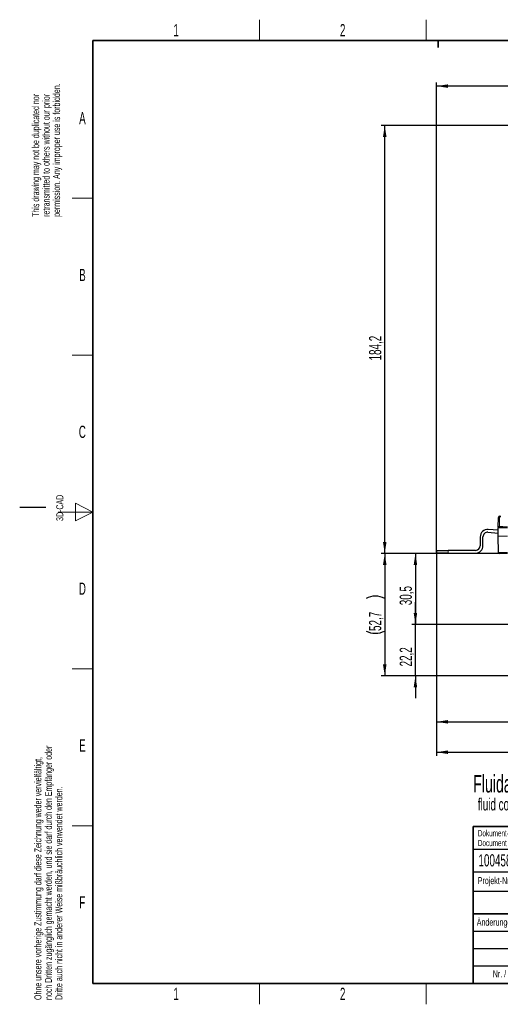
# Paper-space layout 'Blatt5' of a CAD drawing. Header units: millimetres. Extents: x 5 to 418, y 2 to 292.
# Tile 1 of 37: x 5 to 143, y 6 to 288. Entities that reach past the tile are written whole.
import ezdxf

# ---------------------------------------------------------------- set-up
doc = ezdxf.new("R2010")
doc.units = ezdxf.units.MM
doc.layers.add('SLD-0', color=7, linetype='Continuous')
doc.styles.add('SLDTEXTSTYLE0', font='TXT', dxfattribs={"width": 0.605})
doc.dimstyles.new('SLDDIMSTYLE4', dxfattribs={"dimtxt": 3.5, "dimasz": 3.302, "dimexe": 0, "dimexo": 0.0625, "dimgap": 0.875, "dimtad": 1, "dimdec": 1, "dimlfac": 1.5, "dimrnd": 1e-09, "dimzin": 12, "dimdsep": 46, "dimtxsty": 'SLDTEXTSTYLE0', "dimsah": 1, "dimcen": 0.09, "dimadec": 0, "dimazin": 3, "dimtfac": 1, "dimtofl": 0, "dimtmove": 0, "dimatfit": 3, "dimfxl": 1, "dimfrac": 2, "dimtolj": 1, "dimtzin": 12, "dimarcsym": 0})
doc.dimstyles.new('SLDDIMSTYLE5', dxfattribs={"dimtxt": 3.5, "dimasz": 3.302, "dimexe": 0, "dimexo": 0.0625, "dimgap": 0.875, "dimtad": 1, "dimdec": 1, "dimlfac": 1.5, "dimrnd": 1e-09, "dimzin": 12, "dimdsep": 46, "dimtxsty": 'SLDTEXTSTYLE0', "dimsah": 1, "dimcen": 0.09, "dimadec": 0, "dimazin": 3, "dimtfac": 1, "dimtmove": 0, "dimatfit": 0, "dimfxl": 1, "dimfrac": 2, "dimtolj": 1, "dimtzin": 12, "dimarcsym": 0})
doc.dimstyles.new('SLDDIMSTYLE6', dxfattribs={"dimtxt": 3.5, "dimasz": 3.302, "dimexe": 0, "dimexo": 0.0625, "dimgap": 0.875, "dimtad": 1, "dimlfac": 1.5, "dimrnd": 1e-09, "dimzin": 12, "dimdsep": 46, "dimtxsty": 'SLDTEXTSTYLE0', "dimsah": 1, "dimcen": 0.09, "dimadec": 0, "dimazin": 3, "dimtfac": 1, "dimtofl": 0, "dimtmove": 0, "dimatfit": 3, "dimfxl": 1, "dimfrac": 2, "dimtolj": 1, "dimtzin": 12, "dimarcsym": 0})

# ---------------------------------------------------------------- blocks, each defined once
blk = doc.blocks.new('SW_NOTE_0_76')
at = {"layer": 'SLD-0', "color": 0, "attachment_point": 1, "style": 'SLDTEXTSTYLE0'}
for s, insert, char_height in [('Fluidanschluss', (0, 6.45), 5), ('fluid connection', (1.31, -0.2), 3.5)]:
    blk.add_mtext(s, dxfattribs=dict(at, insert=insert, char_height=char_height))
blk = doc.blocks.new('SW_NOTE_0_77')
at = {"layer": 'SLD-0', "color": 0, "char_height": 2, "attachment_point": 1, "rotation": 90, "style": 'SLDTEXTSTYLE0'}
for s, insert in [('permission. Any improper use is forbidden.', (3.42, 0)), ('retransmitted to others without our prior', (0.42, 0)), ('This drawing may not be duplicated nor', (-2.58, 0))]:
    blk.add_mtext(s, dxfattribs=dict(at, insert=insert))
blk = doc.blocks.new('SW_NOTE_0_78')
at = {"layer": 'SLD-0', "color": 0, "char_height": 2, "attachment_point": 1, "rotation": 90, "style": 'SLDTEXTSTYLE0'}
for s, insert in [('noch Dritten zugänglich gemacht werden, und sie darf durch den Empfänger oder', (0.42, 0)), ('Ohne unsere vorherige Zustimmung darf diese Zeichnung weder vervielfältigt,', (-2.58, 0)), ('Dritte auch nicht in anderer Weise mißbräuchlich verwendet werden.', (3.42, 0))]:
    blk.add_mtext(s, dxfattribs=dict(at, insert=insert))
blk = doc.blocks.new('SW_NOTE_0_82')
at = {"layer": 'SLD-0', "color": 0, "char_height": 1.8, "attachment_point": 1, "style": 'SLDTEXTSTYLE0'}
for s, insert in [('Dokument-Nr. /', (0, 2.32)), ('Document No.', (0, -0.48))]:
    blk.add_mtext(s, dxfattribs=dict(at, insert=insert))
blk = doc.blocks.new('_D_24')
at = {"layer": 'SLD-0', "color": 7}
for p, q in [((142.57, 135.35), (117.46, 135.35)), ((118.46, 135.35), (118.46, 115.01)), ((199.82, 115.01), (117.46, 115.01))]:
    blk.add_line(p, q, dxfattribs=at)
for points in [[(118.46, 135.35), (117.95, 132.04), (118.96, 132.04)], [(118.46, 115.01), (118.96, 118.31), (117.95, 118.31)]]:
    blk.add_solid(points, dxfattribs=at)
at = {"layer": 'SLD-0', "color": 7, "insert": (113.94, 120.5), "char_height": 3.5, "attachment_point": 1, "rotation": 90, "style": 'SLDTEXTSTYLE0'}
blk.add_mtext('30,5', dxfattribs=at)
blk = doc.blocks.new('_D_25')
at = {"layer": 'SLD-0', "color": 7}
for p, q in [((118.46, 115.01), (118.46, 121.36)), ((199.82, 115.01), (117.46, 115.01)), ((118.46, 100.23), (118.46, 115.01)), ((168.04, 100.23), (117.46, 100.23)), ((118.46, 100.23), (118.46, 93.88))]:
    blk.add_line(p, q, dxfattribs=at)
for points in [[(118.46, 115.01), (118.96, 118.31), (117.95, 118.31)], [(118.46, 100.23), (117.95, 96.93), (118.96, 96.93)]]:
    blk.add_solid(points, dxfattribs=at)
at = {"layer": 'SLD-0', "color": 7, "insert": (113.94, 102.94), "char_height": 3.5, "attachment_point": 1, "rotation": 90, "style": 'SLDTEXTSTYLE0'}
blk.add_mtext('22,2', dxfattribs=at)
blk = doc.blocks.new('_D_26')
at = {"layer": 'SLD-0', "color": 7}
for p, q in [((142.57, 135.35), (108.66, 135.35)), ((109.66, 135.35), (109.66, 100.23)), ((168.04, 100.23), (108.66, 100.23))]:
    blk.add_line(p, q, dxfattribs=at)
for centre, start, end in [((106.98, 117.1), 63.4349, 116.5651), ((106.98, 118.48), 243.4349, 296.5651)]:
    blk.add_arc(centre, 6.01, start, end, dxfattribs=at)
for points in [[(109.66, 135.35), (109.15, 132.04), (110.17, 132.04)], [(109.66, 100.23), (110.17, 103.54), (109.15, 103.54)]]:
    blk.add_solid(points, dxfattribs=at)
at = {"layer": 'SLD-0', "color": 7, "insert": (105.15, 113.11), "char_height": 3.5, "attachment_point": 1, "rotation": 90, "style": 'SLDTEXTSTYLE0'}
blk.add_mtext('52,7', dxfattribs=at)
blk = doc.blocks.new('_D_27')
at = {"layer": 'SLD-0', "color": 7}
for p, q in [((124.49, 136.25), (124.49, 86.05)), ((199.82, 115.01), (199.82, 86.05)), ((124.49, 87.05), (199.82, 87.05))]:
    blk.add_line(p, q, dxfattribs=at)
for points in [[(124.49, 87.05), (127.79, 86.54), (127.79, 87.56)], [(199.82, 87.05), (196.52, 87.56), (196.52, 86.54)]]:
    blk.add_solid(points, dxfattribs=at)
at = {"layer": 'SLD-0', "color": 7, "insert": (158.15, 91.56), "char_height": 3.5, "attachment_point": 1, "style": 'SLDTEXTSTYLE0'}
blk.add_mtext('113', dxfattribs=at)
blk = doc.blocks.new('_D_28')
at = {"layer": 'SLD-0', "color": 7}
for p, q in [((124.49, 136.25), (124.49, 77.33)), ((247.82, 115.01), (247.82, 77.33)), ((124.49, 78.33), (247.82, 78.33))]:
    blk.add_line(p, q, dxfattribs=at)
for points in [[(124.49, 78.33), (127.79, 77.82), (127.79, 78.84)], [(247.82, 78.33), (244.52, 78.84), (244.52, 77.82)]]:
    blk.add_solid(points, dxfattribs=at)
at = {"layer": 'SLD-0', "color": 7, "insert": (182.15, 82.84), "char_height": 3.5, "attachment_point": 1, "style": 'SLDTEXTSTYLE0'}
blk.add_mtext('185', dxfattribs=at)
blk = doc.blocks.new('_D_32')
at = {"layer": 'SLD-0', "color": 7}
for p, q in [((124.49, 136.25), (124.5, 270.45)), ((309.17, 269.43), (124.5, 269.45)), ((309.16, 136.23), (309.17, 270.43))]:
    blk.add_line(p, q, dxfattribs=at)
for points in [[(124.5, 269.45), (127.8, 268.94), (127.8, 269.95)], [(309.17, 269.43), (305.86, 269.94), (305.86, 268.92)]]:
    blk.add_solid(points, dxfattribs=at)
at = {"layer": 'SLD-0', "color": 7, "insert": (212.82, 273.95), "char_height": 3.5, "attachment_point": 1, "rotation": 359.996, "style": 'SLDTEXTSTYLE0'}
blk.add_mtext('277', dxfattribs=at)
blk = doc.blocks.new('_D_33')
at = {"layer": 'SLD-0', "color": 7}
for p, q in [((170.15, 258.15), (108.66, 258.15)), ((109.66, 135.35), (109.66, 258.15)), ((142.57, 135.35), (108.66, 135.35))]:
    blk.add_line(p, q, dxfattribs=at)
for points in [[(109.66, 258.15), (109.15, 254.84), (110.17, 254.84)], [(109.66, 135.35), (110.17, 138.65), (109.15, 138.65)]]:
    blk.add_solid(points, dxfattribs=at)
at = {"layer": 'SLD-0', "color": 7, "insert": (105.15, 190.73), "char_height": 3.5, "attachment_point": 1, "rotation": 90, "style": 'SLDTEXTSTYLE0'}
blk.add_mtext('184,2', dxfattribs=at)

psp = doc.layouts.new('Blatt5')

# ---------------------------------------------------------------- linework, layer by layer
at = {"color": 7, "linetype": 'Continuous', "lineweight": 25}
for p, q in [((142.2018, 142.9228), (142.25, 145.6846)), ((142.5832, 146.0122), (142.9439, 146.0122)), ((139.2608, 141.4413), (142.1719, 141.2136)), ((142.1859, 142.0149), (139.3232, 142.2388)), ((142.1569, 140.3513), (142.1976, 142.6846)), ((142.2018, 142.9228), (142.1976, 142.6846)), ((142.5309, 143.0122), (144.8234, 143.0122)), ((137.0235, 140.1122), (137.0233, 137.5788)), ((137.8233, 137.5788), (137.8235, 140.1121)), ((142.2383, 135.673), (142.1569, 140.3397)), ((124.4899, 135.4464), (124.4899, 136.2464)), ((124.4899, 136.2464), (127.8232, 136.2461)), ((135.6899, 136.2456), (127.8232, 136.2461)), ((127.8232, 135.4461), (124.4899, 135.4464)), ((127.8232, 135.4461), (135.6899, 135.4456)), ((144.8234, 135.3455), (142.5716, 135.3455))]:
    psp.add_line(p, q, dxfattribs=at)
at = {"color": 7, "linetype": 'Continuous', "lineweight": 18}
for p, q in [((142.5832, 145.8931), (142.535, 143.1312)), ((142.5832, 145.8931), (142.5832, 146.0122)), ((142.9418, 145.8931), (142.5832, 145.8931)), ((144.8234, 142.6846), (142.1976, 142.6846)), ((142.5309, 143.0122), (142.535, 143.1312)), ((142.535, 143.1312), (143.5568, 143.1312)), ((142.1569, 140.3513), (144.8234, 140.3513)), ((144.8234, 140.3397), (142.1569, 140.3397)), ((127.8232, 136.2461), (127.8232, 135.4461)), ((142.2383, 135.673), (144.8234, 135.673))]:
    psp.add_line(p, q, dxfattribs=at)
at = {"color": 7, "linetype": 'Continuous', "lineweight": 18, "flags": 128}
for points in [[(142.5832, 145.8931), (142.5187, 145.8897), (142.4566, 145.8783), (142.3992, 145.8594), (142.3489, 145.8336), (142.3074, 145.8019), (142.2764, 145.7656), (142.257, 145.726), (142.25, 145.6846)], [(142.535, 143.1312), (142.4705, 143.1278), (142.4083, 143.1164), (142.351, 143.0975), (142.3007, 143.0717), (142.2592, 143.0401), (142.2282, 143.0038), (142.2088, 142.9642), (142.2018, 142.9228)]]:
    psp.add_lwpolyline(points, dxfattribs=at)
at = {"color": 7, "linetype": 'Continuous', "lineweight": 25}
for centre, radius, start, end in [((142.5832, 145.6788), 0.3333, 90, 179), ((139.1568, 140.112), 2.1333, 85.527818, 179.995972), ((139.1568, 140.112), 1.3333, 85.527818, 179.995972), ((142.5309, 142.6788), 0.3333, 90, 179), ((142.4901, 140.3455), 0.3333, 179, 181), ((135.69, 137.5789), 2.1333, 269.995972, 359.995972), ((135.69, 137.5789), 1.3333, 269.995972, 359.995972), ((142.5716, 135.6788), 0.3333, 181, 270)]:
    psp.add_arc(centre, radius, start, end, dxfattribs=at)
at = {"layer": 'SLD-0', "lineweight": 18}
for p, q in [((73.75, 282.5), (73.75, 288.5)), ((121.5, 282.5), (121.5, 288.5)), ((20, 237.25), (26, 237.25)), ((20, 192.25), (26, 192.25)), ((26, 147.25), (21, 149.75)), ((21, 149.75), (21, 144.75)), ((16, 147.25), (26, 147.25)), ((21, 144.75), (26, 147.25)), ((20, 102.25), (26, 102.25)), ((20, 57.25), (26, 57.25)), ((73.75, 6), (73.75, 12)), ((121.5, 6), (121.5, 12))]:
    psp.add_line(p, q, dxfattribs=at)
at = {"layer": 'SLD-0', "lineweight": 35}
for p, q in [((408, 282.5), (26, 282.5)), ((26, 282.5), (26, 12)), ((135, 57), (408, 57)), ((135, 57), (135, 12)), ((135, 32), (202.5, 32)), ((26, 12), (408, 12)), ((135, 12), (408, 12))]:
    psp.add_line(p, q, dxfattribs=at)
at = {"layer": 'SLD-0'}
for p, q in [((125, 280.5), (125, 282.5)), ((125, 282.5), (125, 280.5)), ((12.5, 148.5), (5, 148.5)), ((135, 50.5), (202.5, 50.5)), ((135, 38.5), (202.5, 38.5)), ((135, 27), (202.5, 27)), ((135, 22), (202.5, 22)), ((135, 17), (202.5, 17))]:
    psp.add_line(p, q, dxfattribs=at)
at = {"layer": 'SLD-0', "lineweight": 25}
psp.add_line((135, 44), (202.5, 44), dxfattribs=at)

# ---------------------------------------------------------------- block references
at = {"layer": 'SLD-0'}
for name, p in [('SW_NOTE_0_77', (11.1564, 231.9088)), ('SW_NOTE_0_78', (11.808, 7.2381)), ('SW_NOTE_0_82', (136.354, 53.6688))]:
    psp.add_blockref(name, p, dxfattribs=at)
at = {"layer": 'SLD-0', "color": 7}
psp.add_blockref('SW_NOTE_0_76', (135.0308, 65.3221), dxfattribs=at)

# ---------------------------------------------------------------- texts
at = {"layer": 'SLD-0', "style": 'SLDTEXTSTYLE0'}
for s, insert, char_height, attachment_point in [('1', (49.8527, 287.243), 3.5, 2), ('2', (97.6027, 287.243), 3.5, 2), ('A', (22.9816, 262.0011), 3.5, 2), ('B', (22.9816, 217.0011), 3.5, 2), ('C', (22.9597, 172.0011), 3.5, 2), ('D', (22.9597, 127.0011), 3.5, 2), ('E', (22.9816, 82.0011), 3.5, 2), ('10045825', (136.5297, 49.0581), 3.5, 1), ('Projekt-Nr. / Project No.', (136.3454, 42.4834), 2, 1), ('F', (22.9536, 37.0011), 3.5, 2), ('Änderungen / Modifications', (136.0531, 30.5619), 2, 1), ('Nr. / No.', (140.6365, 15.7244), 2, 1), ('1', (49.8527, 10.743), 3.5, 2), ('2', (97.6027, 10.743), 3.5, 2)]:
    psp.add_mtext(s, dxfattribs=dict(at, insert=insert, char_height=char_height, attachment_point=attachment_point))
at = {"layer": 'SLD-0', "insert": (15.4939, 144.6806), "char_height": 2, "attachment_point": 1, "rotation": 90, "style": 'SLDTEXTSTYLE0'}
psp.add_mtext('3D-CAD', dxfattribs=at)

# ---------------------------------------------------------------- dimensions: what is measured, and where the dimension line sits
at = {"layer": 'SLD-0', "color": 7}
for base, p1, p2, angle, dimstyle, picture, middle in [((124.4993, 269.4453), (309.1564, 136.2334), (124.4899, 136.2464), 359.995972, 'SLDDIMSTYLE6', '_D_32', (216.8325, 269.4388)), ((109.6626, 258.1455), (142.5716, 135.3455), (170.1462, 258.1455), 90, 'SLDDIMSTYLE6', '_D_33', (109.6626, 196.7455)), ((118.456, 115.0122), (142.5716, 135.3455), (199.8234, 115.0122), 90, 'SLDDIMSTYLE4', '_D_24', (118.456, 125.1788)), ((118.456, 115.0122), (168.0438, 100.2348), (199.8234, 115.0122), 90, 'SLDDIMSTYLE5', '_D_25', (118.456, 107.6235))]:
    dim = psp.add_linear_dim(base=base, p1=p1, p2=p2, angle=angle, dimstyle=dimstyle, dxfattribs=at)
    dim.commit()
    dim.dimension.update_dxf_attribs({"geometry": picture, "text_midpoint": middle, "dimtype": 160})
for base, p2, picture, middle in [((199.8234, 87.0526), (199.8234, 115.0122), '_D_27', (162.1567, 87.0526)), ((247.8234, 78.3281), (247.8234, 115.0122), '_D_28', (186.1567, 78.3281))]:
    dim = psp.add_linear_dim(base=base, p1=(124.4899, 136.2464), p2=p2, dimstyle='SLDDIMSTYLE6', dxfattribs=at)
    dim.commit()
    dim.dimension.update_dxf_attribs({"geometry": picture, "text_midpoint": middle, "dimtype": 160})
dim = psp.add_linear_dim(base=(109.6626, 100.2348), p1=(142.5716, 135.3455), p2=(168.0438, 100.2348), angle=90, text='(<>)', dimstyle='SLDDIMSTYLE4', dxfattribs=at)
dim.commit()
dim.dimension.update_dxf_attribs({"geometry": '_D_26', "text_midpoint": (109.6626, 117.7902), "dimtype": 160})

doc.saveas('drawing.dxf')
